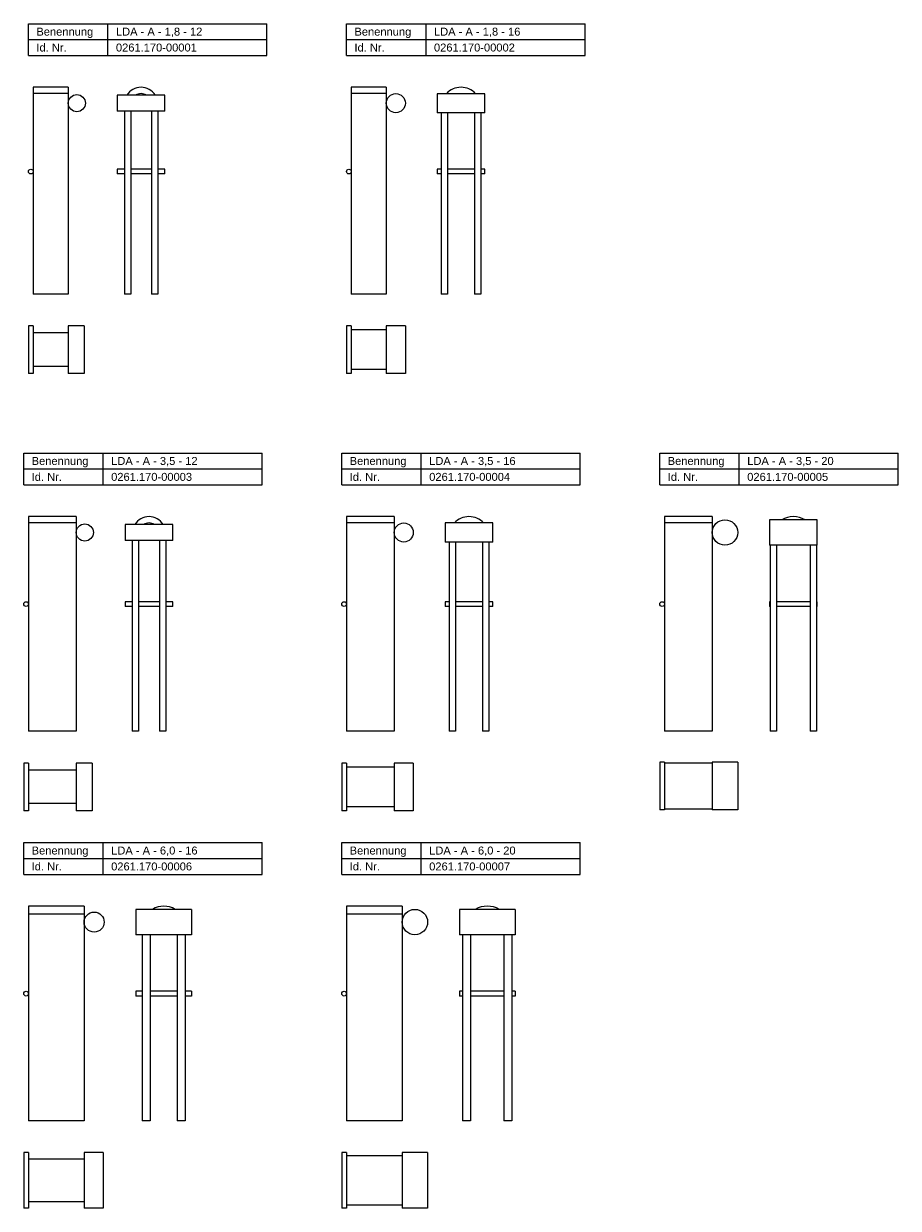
# Model space of a CAD drawing. Header units: millimetres. Extents: x 8066 to 8616, y 4361 to 5106.
import ezdxf

# ---------------------------------------------------------------- set-up
doc = ezdxf.new("R2010")
doc.units = ezdxf.units.MM
doc.header["$LTSCALE"] = 5
doc.layers.add('HALFEN', color=2, linetype='CONTINUOUS')
doc.styles.add('ARIAL50', font='ARIAL.TTF', dxfattribs={"height": 5})

msp = doc.modelspace()

# ---------------------------------------------------------------- linework, layer by layer
at = {"layer": 'HALFEN'}
for p, q in [((8068.52, 5106.12), (8218.52, 5106.12)), ((8068.52, 5086.12), (8068.52, 5106.12)), ((8118.52, 5086.12), (8118.52, 5106.12)), ((8218.52, 5086.12), (8218.52, 5106.12)), ((8268.52, 5106.12), (8418.52, 5106.12)), ((8268.52, 5086.12), (8268.52, 5106.12)), ((8318.52, 5086.12), (8318.52, 5106.12)), ((8418.52, 5086.12), (8418.52, 5106.12)), ((8068.52, 5096.12), (8218.52, 5096.12)), ((8268.52, 5096.12), (8418.52, 5096.12)), ((8068.52, 5086.12), (8218.52, 5086.12)), ((8268.52, 5086.12), (8418.52, 5086.12)), ((8071.52, 5066.12), (8071.52, 4936.12)), ((8093.52, 5066.12), (8071.52, 5066.12)), ((8093.52, 5066.12), (8093.52, 4936.12)), ((8271.52, 5066.12), (8271.52, 4936.12)), ((8293.52, 5066.12), (8271.52, 5066.12)), ((8293.52, 5066.12), (8293.52, 4936.12)), ((8093.52, 5062.12), (8071.52, 5062.12)), ((8154.32, 5061.12), (8124.32, 5061.12)), ((8124.32, 5061.12), (8124.32, 5051.12)), ((8154.32, 5051.12), (8154.32, 5061.12)), ((8293.52, 5062.12), (8271.52, 5062.12)), ((8355.52, 5062.11), (8325.52, 5062.11)), ((8325.52, 5062.11), (8325.52, 5050.13)), ((8355.52, 5050.13), (8355.52, 5062.11)), ((8154.32, 5051.12), (8124.32, 5051.12)), ((8128.82, 5051.12), (8128.82, 4936.12)), ((8132.82, 5051.12), (8132.82, 4936.12)), ((8145.82, 5051.12), (8145.82, 4936.12)), ((8149.82, 5051.12), (8149.82, 4936.12)), ((8355.52, 5050.13), (8325.52, 5050.13)), ((8328.02, 5050.13), (8328.02, 4936.11)), ((8332.02, 5050.13), (8332.02, 4936.11)), ((8349.02, 5050.13), (8349.02, 4936.11)), ((8353.02, 5050.13), (8353.02, 4936.11)), ((8128.82, 5014.62), (8124.32, 5014.62)), ((8124.32, 5014.62), (8124.32, 5011.62)), ((8145.82, 5014.62), (8132.82, 5014.62)), ((8154.32, 5014.62), (8149.82, 5014.62)), ((8154.32, 5011.62), (8154.32, 5014.62)), ((8328.02, 5014.61), (8325.57, 5014.61)), ((8325.57, 5014.61), (8325.57, 5011.61)), ((8349.02, 5014.61), (8332.02, 5014.61)), ((8355.57, 5014.61), (8353.02, 5014.61)), ((8355.57, 5011.61), (8355.57, 5014.61)), ((8128.82, 5011.62), (8124.32, 5011.62)), ((8145.82, 5011.62), (8132.82, 5011.62)), ((8154.32, 5011.62), (8149.82, 5011.62)), ((8328.02, 5011.61), (8325.57, 5011.61)), ((8349.02, 5011.61), (8332.02, 5011.61)), ((8355.57, 5011.61), (8353.02, 5011.61)), ((8093.52, 4936.12), (8071.52, 4936.12)), ((8132.82, 4936.12), (8128.82, 4936.12)), ((8149.82, 4936.12), (8145.82, 4936.12)), ((8293.52, 4936.12), (8271.52, 4936.12)), ((8332.02, 4936.11), (8328.02, 4936.11)), ((8353.02, 4936.11), (8349.02, 4936.11)), ((8071.52, 4916.12), (8068.52, 4916.12)), ((8068.52, 4916.12), (8068.52, 4886.12)), ((8071.52, 4916.12), (8071.52, 4886.12)), ((8093.52, 4911.62), (8071.52, 4911.62)), ((8093.52, 4916.12), (8093.52, 4886.12)), ((8103.52, 4916.12), (8093.52, 4916.12)), ((8103.52, 4916.12), (8103.52, 4886.12)), ((8271.52, 4916.12), (8268.52, 4916.12)), ((8268.52, 4916.12), (8268.52, 4886.12)), ((8271.52, 4916.12), (8271.52, 4886.12)), ((8293.52, 4913.62), (8271.52, 4913.62)), ((8293.52, 4916.12), (8293.52, 4886.12)), ((8305.52, 4916.12), (8293.52, 4916.12)), ((8305.52, 4916.12), (8305.52, 4886.12)), ((8093.52, 4890.62), (8071.52, 4890.62)), ((8293.52, 4888.62), (8271.52, 4888.62)), ((8071.52, 4886.12), (8068.52, 4886.12)), ((8103.52, 4886.12), (8093.52, 4886.12)), ((8271.52, 4886.12), (8268.52, 4886.12)), ((8305.52, 4886.12), (8293.52, 4886.12)), ((8065.52, 4836.12), (8215.52, 4836.12)), ((8065.52, 4816.12), (8065.52, 4836.12)), ((8115.52, 4816.12), (8115.52, 4836.12)), ((8215.52, 4816.12), (8215.52, 4836.12)), ((8265.52, 4836.12), (8415.52, 4836.12)), ((8265.52, 4816.12), (8265.52, 4836.12)), ((8315.52, 4816.12), (8315.52, 4836.12)), ((8415.52, 4816.12), (8415.52, 4836.12)), ((8465.52, 4836.12), (8615.52, 4836.12)), ((8465.52, 4816.12), (8465.52, 4836.12)), ((8515.52, 4816.12), (8515.52, 4836.12)), ((8615.52, 4816.12), (8615.52, 4836.12)), ((8065.52, 4826.12), (8215.52, 4826.12)), ((8265.52, 4826.12), (8415.52, 4826.12)), ((8465.52, 4826.12), (8615.52, 4826.12)), ((8065.52, 4816.12), (8215.52, 4816.12)), ((8265.52, 4816.12), (8415.52, 4816.12)), ((8465.52, 4816.12), (8615.52, 4816.12)), ((8068.52, 4796.12), (8068.52, 4661.12)), ((8098.52, 4796.12), (8068.52, 4796.12)), ((8098.52, 4792.12), (8068.52, 4792.12)), ((8098.52, 4796.12), (8098.52, 4661.12)), ((8159.32, 4791.12), (8129.32, 4791.12)), ((8129.32, 4791.12), (8129.32, 4781.12)), ((8159.32, 4781.12), (8159.32, 4791.12)), ((8268.52, 4796.12), (8268.52, 4661.12)), ((8298.52, 4796.12), (8268.52, 4796.12)), ((8298.52, 4792.12), (8268.52, 4792.12)), ((8298.52, 4796.12), (8298.52, 4661.12)), ((8360.52, 4792.11), (8330.52, 4792.11)), ((8330.52, 4792.11), (8330.52, 4780.13)), ((8360.52, 4780.13), (8360.52, 4792.11)), ((8468.52, 4796.12), (8468.52, 4661.12)), ((8498.52, 4796.12), (8468.52, 4796.12)), ((8498.52, 4792.12), (8468.52, 4792.12)), ((8498.52, 4796.12), (8498.52, 4661.12)), ((8564.52, 4794.12), (8534.52, 4794.12)), ((8534.52, 4794.12), (8534.52, 4778.12)), ((8564.52, 4778.12), (8564.52, 4794.12)), ((8159.32, 4781.12), (8129.32, 4781.12)), ((8133.82, 4781.12), (8133.82, 4661.12)), ((8137.82, 4781.12), (8137.82, 4661.12)), ((8150.82, 4781.12), (8150.82, 4661.12)), ((8154.82, 4781.12), (8154.82, 4661.12)), ((8360.52, 4780.13), (8330.52, 4780.13)), ((8333.02, 4780.13), (8333.02, 4661.11)), ((8337.02, 4780.13), (8337.02, 4661.11)), ((8354.02, 4780.13), (8354.02, 4661.11)), ((8358.02, 4780.13), (8358.02, 4661.11)), ((8564.52, 4778.12), (8534.52, 4778.12)), ((8535.02, 4778.12), (8535.02, 4661.12)), ((8539.02, 4778.12), (8539.02, 4661.12)), ((8560.02, 4778.12), (8560.02, 4661.12)), ((8564.02, 4778.12), (8564.02, 4661.12)), ((8133.82, 4742.62), (8129.32, 4742.62)), ((8129.32, 4742.62), (8129.32, 4739.62)), ((8133.82, 4739.62), (8129.32, 4739.62)), ((8150.82, 4742.62), (8137.82, 4742.62)), ((8150.82, 4739.62), (8137.82, 4739.62)), ((8159.32, 4742.62), (8154.82, 4742.62)), ((8159.32, 4739.62), (8154.82, 4739.62)), ((8159.32, 4739.62), (8159.32, 4742.62)), ((8333.02, 4742.61), (8330.57, 4742.61)), ((8330.57, 4742.61), (8330.57, 4739.61)), ((8333.02, 4739.61), (8330.57, 4739.61)), ((8354.02, 4742.61), (8337.02, 4742.61)), ((8354.02, 4739.61), (8337.02, 4739.61)), ((8360.57, 4742.61), (8358.02, 4742.61)), ((8360.57, 4739.61), (8358.02, 4739.61)), ((8360.57, 4739.61), (8360.57, 4742.61)), ((8535.02, 4742.62), (8534.56, 4742.62)), ((8534.56, 4742.62), (8534.56, 4739.62)), ((8535.02, 4739.62), (8534.56, 4739.62)), ((8560.02, 4742.62), (8539.02, 4742.62)), ((8560.02, 4739.62), (8539.02, 4739.62)), ((8564.57, 4742.62), (8564.02, 4742.62)), ((8564.57, 4739.62), (8564.02, 4739.62)), ((8564.57, 4739.62), (8564.57, 4742.62)), ((8098.52, 4661.12), (8068.52, 4661.12)), ((8137.82, 4661.12), (8133.82, 4661.12)), ((8154.82, 4661.12), (8150.82, 4661.12)), ((8298.52, 4661.12), (8268.52, 4661.12)), ((8337.02, 4661.11), (8333.02, 4661.11)), ((8358.02, 4661.11), (8354.02, 4661.11)), ((8498.52, 4661.12), (8468.52, 4661.12)), ((8539.02, 4661.12), (8535.02, 4661.12)), ((8564.02, 4661.12), (8560.02, 4661.12)), ((8468.52, 4641.62), (8465.52, 4641.62)), ((8465.52, 4641.62), (8465.52, 4611.62)), ((8468.52, 4641.62), (8468.52, 4611.62)), ((8498.52, 4641.62), (8498.52, 4611.62)), ((8514.52, 4641.62), (8498.52, 4641.62)), ((8514.52, 4641.62), (8514.52, 4611.62)), ((8068.52, 4641.12), (8065.52, 4641.12)), ((8065.52, 4641.12), (8065.52, 4611.12)), ((8068.52, 4641.12), (8068.52, 4611.12)), ((8098.52, 4636.62), (8068.52, 4636.62)), ((8098.52, 4641.12), (8098.52, 4611.12)), ((8108.52, 4641.12), (8098.52, 4641.12)), ((8108.52, 4641.12), (8108.52, 4611.12)), ((8268.52, 4641.12), (8265.52, 4641.12)), ((8265.52, 4641.12), (8265.52, 4611.12)), ((8268.52, 4641.12), (8268.52, 4611.12)), ((8298.52, 4638.62), (8268.52, 4638.62)), ((8298.52, 4641.12), (8298.52, 4611.12)), ((8310.52, 4641.12), (8298.52, 4641.12)), ((8310.52, 4641.12), (8310.52, 4611.12)), ((8498.52, 4641.12), (8468.52, 4641.12)), ((8098.52, 4615.62), (8068.52, 4615.62)), ((8298.52, 4613.62), (8268.52, 4613.62)), ((8468.52, 4611.62), (8465.52, 4611.62)), ((8498.52, 4612.12), (8468.52, 4612.12)), ((8514.52, 4611.62), (8498.52, 4611.62)), ((8068.52, 4611.12), (8065.52, 4611.12)), ((8108.52, 4611.12), (8098.52, 4611.12)), ((8268.52, 4611.12), (8265.52, 4611.12)), ((8310.52, 4611.12), (8298.52, 4611.12)), ((8065.52, 4591.12), (8215.52, 4591.12)), ((8065.52, 4571.12), (8065.52, 4591.12)), ((8115.52, 4571.12), (8115.52, 4591.12)), ((8215.52, 4571.12), (8215.52, 4591.12)), ((8265.52, 4591.12), (8415.52, 4591.12)), ((8265.52, 4571.12), (8265.52, 4591.12)), ((8315.52, 4571.12), (8315.52, 4591.12)), ((8415.52, 4571.12), (8415.52, 4591.12)), ((8065.52, 4581.12), (8215.52, 4581.12)), ((8265.52, 4581.12), (8415.52, 4581.12)), ((8065.52, 4571.12), (8215.52, 4571.12)), ((8265.52, 4571.12), (8415.52, 4571.12)), ((8068.52, 4551.12), (8068.52, 4416.12)), ((8103.52, 4551.12), (8068.52, 4551.12)), ((8103.52, 4546.12), (8068.52, 4546.12)), ((8103.52, 4551.12), (8103.52, 4416.12)), ((8171.12, 4549.12), (8136.12, 4549.12)), ((8136.12, 4549.12), (8136.12, 4533.12)), ((8171.12, 4549.12), (8171.12, 4533.12)), ((8268.52, 4551.12), (8268.52, 4416.12)), ((8303.52, 4551.12), (8268.52, 4551.12)), ((8303.52, 4546.12), (8268.52, 4546.12)), ((8303.52, 4551.12), (8303.52, 4416.12)), ((8374.52, 4549.12), (8339.52, 4549.12)), ((8339.52, 4549.12), (8339.52, 4533.12)), ((8374.52, 4549.12), (8374.52, 4533.12)), ((8171.12, 4533.12), (8136.12, 4533.12)), ((8140.12, 4533.12), (8140.12, 4416.12)), ((8145.12, 4533.12), (8145.12, 4416.12)), ((8162.12, 4533.12), (8162.12, 4416.12)), ((8167.12, 4533.12), (8167.12, 4416.12)), ((8374.52, 4533.12), (8339.52, 4533.12)), ((8341.52, 4533.12), (8341.52, 4416.12)), ((8346.52, 4533.12), (8346.52, 4416.12)), ((8367.52, 4533.12), (8367.52, 4416.12)), ((8372.52, 4533.12), (8372.52, 4416.12)), ((8140.12, 4497.62), (8136.12, 4497.62)), ((8136.12, 4497.62), (8136.12, 4494.62)), ((8140.12, 4494.62), (8136.12, 4494.62)), ((8162.12, 4497.62), (8145.12, 4497.62)), ((8162.12, 4494.62), (8145.12, 4494.62)), ((8171.12, 4497.62), (8167.12, 4497.62)), ((8171.12, 4494.62), (8167.12, 4494.62)), ((8171.12, 4497.62), (8171.12, 4494.62)), ((8341.52, 4497.62), (8339.52, 4497.62)), ((8339.52, 4497.62), (8339.52, 4494.62)), ((8341.52, 4494.62), (8339.52, 4494.62)), ((8367.52, 4497.62), (8346.52, 4497.62)), ((8367.52, 4494.62), (8346.52, 4494.62)), ((8374.52, 4497.62), (8372.52, 4497.62)), ((8374.52, 4494.62), (8372.52, 4494.62)), ((8374.52, 4497.62), (8374.52, 4494.62)), ((8103.52, 4416.12), (8068.52, 4416.12)), ((8145.12, 4416.12), (8140.12, 4416.12)), ((8167.12, 4416.12), (8162.12, 4416.12)), ((8303.52, 4416.12), (8268.52, 4416.12)), ((8346.52, 4416.12), (8341.52, 4416.12)), ((8372.52, 4416.12), (8367.52, 4416.12)), ((8068.52, 4396.12), (8065.52, 4396.12)), ((8065.52, 4396.12), (8065.52, 4361.12)), ((8068.52, 4396.12), (8068.52, 4361.12)), ((8103.52, 4396.12), (8103.52, 4361.12)), ((8115.52, 4396.12), (8103.52, 4396.12)), ((8115.52, 4396.12), (8115.52, 4361.12)), ((8115.52, 4396.12), (8115.52, 4361.12)), ((8268.52, 4396.12), (8265.52, 4396.12)), ((8265.52, 4396.12), (8265.52, 4361.12)), ((8268.52, 4396.12), (8268.52, 4361.12)), ((8303.52, 4396.12), (8303.52, 4361.12)), ((8319.52, 4396.12), (8303.52, 4396.12)), ((8319.52, 4396.12), (8319.52, 4361.12)), ((8103.52, 4392.12), (8068.52, 4392.12)), ((8303.52, 4394.12), (8268.52, 4394.12)), ((8068.52, 4361.12), (8065.52, 4361.12)), ((8103.52, 4365.12), (8068.52, 4365.12)), ((8115.52, 4361.12), (8103.52, 4361.12)), ((8268.52, 4361.12), (8265.52, 4361.12)), ((8303.52, 4363.12), (8268.52, 4363.12)), ((8319.52, 4361.12), (8303.52, 4361.12))]:
    msp.add_line(p, q, dxfattribs=at)
for centre, radius in [((8098.92, 5056.12), 5.4), ((8299.52, 5056.12), 6), ((8070.02, 5013.12), 1.5), ((8270.02, 5013.12), 1.5), ((8103.92, 4786.12), 5.4), ((8304.52, 4786.12), 6), ((8506.52, 4786.12), 8), ((8067.02, 4741.12), 1.5), ((8267.02, 4741.12), 1.5), ((8467.02, 4741.12), 1.5), ((8109.82, 4541.12), 6.3), ((8311.52, 4541.12), 8), ((8067.02, 4496.12), 1.5), ((8267.02, 4496.12), 1.5)]:
    msp.add_circle(centre, radius, dxfattribs=at)
for centre, radius, start, end in [((8139.32, 5055.62), 10.5, 31.58626, 148.41374), ((8340.52, 5053.61), 12.5, 42.84364, 137.15636), ((8139.32, 5055.62), 6.5, 57.78794, 122.21206), ((8144.32, 4785.62), 10.5, 31.58626, 148.41374), ((8144.32, 4785.62), 6.5, 57.78794, 122.21206), ((8345.52, 4783.61), 12.5, 42.84364, 137.15636), ((8549.52, 4781.62), 14.5, 59.54969, 120.45031), ((8153.62, 4537.62), 13.5, 58.41366, 121.58634), ((8357.02, 4535.62), 15.5, 60.57129, 119.42871)]:
    msp.add_arc(centre, radius, start, end, dxfattribs=at)

# ---------------------------------------------------------------- texts
at = {"layer": 'HALFEN', "style": 'ARIAL50'}
for s, p in [('Benennung', (8073.52, 5098.62)), ('LDA - A - 1,8 - 12', (8123.52, 5098.62)), ('Benennung', (8273.52, 5098.62)), ('LDA - A - 1,8 - 16', (8323.52, 5098.62)), ('Id. Nr.', (8073.52, 5088.62)), ('0261.170-00001', (8123.52, 5088.62)), ('Id. Nr.', (8273.52, 5088.62)), ('0261.170-00002', (8323.52, 5088.62)), ('Benennung', (8070.52, 4828.62)), ('LDA - A - 3,5 - 12', (8120.52, 4828.62)), ('Benennung', (8270.52, 4828.62)), ('LDA - A - 3,5 - 16', (8320.52, 4828.62)), ('Benennung', (8470.52, 4828.62)), ('LDA - A - 3,5 - 20', (8520.52, 4828.62)), ('Id. Nr.', (8070.52, 4818.62)), ('0261.170-00003', (8120.52, 4818.62)), ('Id. Nr.', (8270.52, 4818.62)), ('0261.170-00004', (8320.52, 4818.62)), ('Id. Nr.', (8470.52, 4818.62)), ('0261.170-00005', (8520.52, 4818.62)), ('Benennung', (8070.52, 4583.62)), ('LDA - A - 6,0 - 16', (8120.52, 4583.62)), ('Benennung', (8270.52, 4583.62)), ('LDA - A - 6,0 - 20', (8320.52, 4583.62)), ('Id. Nr.', (8070.52, 4573.62)), ('0261.170-00006', (8120.52, 4573.62)), ('Id. Nr.', (8270.52, 4573.62)), ('0261.170-00007', (8320.52, 4573.62))]:
    msp.add_text(s, height=5, dxfattribs=at).set_placement(p)

doc.saveas('drawing.dxf')
